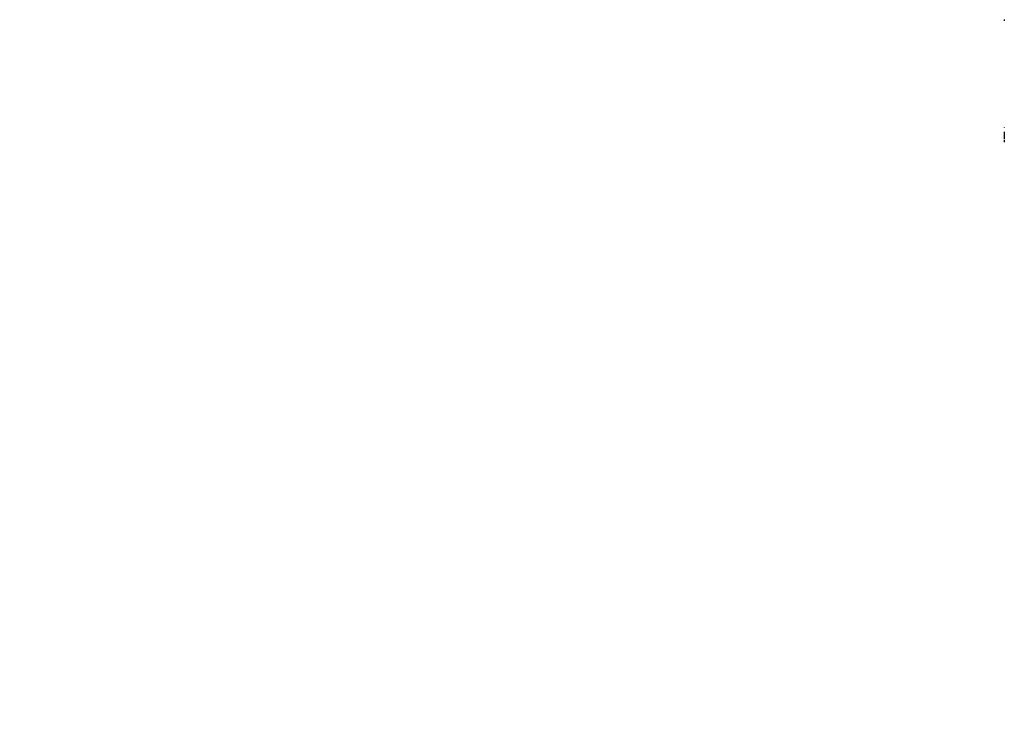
# Model space of a CAD drawing. Header units: millimetres. Extents: x 63 to 3785, y 29 to 352.
# Tile 1 of 17: x 63 to 290, y 29 to 192. Entities that reach past the tile are written whole.
import ezdxf

# ---------------------------------------------------------------- set-up
doc = ezdxf.new("R2010")
doc.units = ezdxf.units.MM
doc.layers.add('DETAIL', color=2, linetype='Continuous')
doc.layers.add('TEXT', color=7, linetype='Continuous')
doc.styles.add('fastrack', font='ARIAL.TTF')

msp = doc.modelspace()

# ---------------------------------------------------------------- linework, layer by layer
at = {"layer": 'DETAIL'}
for p, q in [((289.59, 192.14), (289.59, 191.86)), ((289.59, 192.14), (289.59, 192.14)), ((289.59, 167.38), (289.59, 167.25)), ((289.59, 166.35), (289.59, 166.14)), ((289.59, 166.14), (289.59, 165.71)), ((289.59, 165.71), (289.59, 165.13)), ((289.59, 165.13), (289.59, 164.68)), ((289.59, 164.47), (289.59, 164))]:
    msp.add_line(p, q, dxfattribs=at)

# ---------------------------------------------------------------- texts
at = {"layer": 'TEXT', "insert": (63.4, 121.64), "char_height": 15, "width": 610.7018, "attachment_point": 1, "style": 'fastrack'}
msp.add_mtext('\\pi237.57;HATTERSLEY\\P\\pi234.25;GATE VALVES\\P\\pi239.49;30CLS_22mm', dxfattribs=at)

doc.saveas('drawing.dxf')
